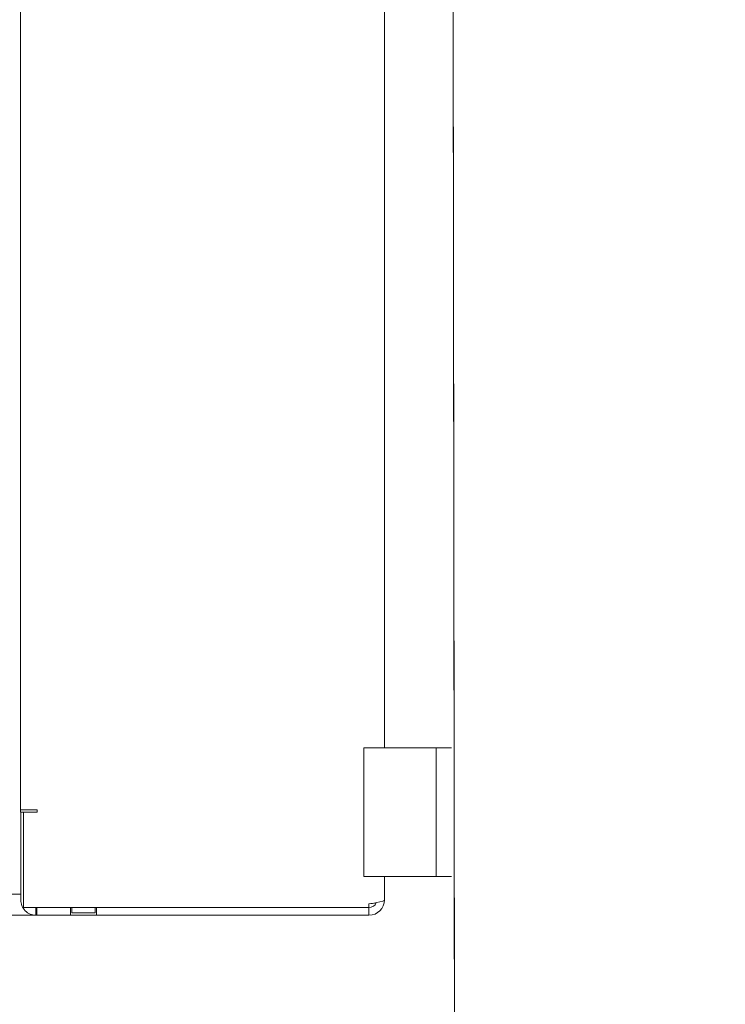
# Model space of a CAD drawing. Header units: millimetres. Extents: x -47038 to 86296, y -75637 to 48966.
# Tile 114 of 174: x -32324 to -32188, y 30175 to 30366. Entities that reach past the tile are written whole.
import ezdxf

# ---------------------------------------------------------------- set-up
doc = ezdxf.new("R2010")
doc.units = ezdxf.units.MM
doc.linetypes.add('Wipeout_Contour', pattern=[1000, 0, -1000])
doc.layers.add('00 - nowa technologia myjni_Nr_pióra__95', color=7, linetype='Continuous', lineweight=20, true_color=0x7c7c7c)
doc.layers.add('420-K Ściany_Nr_pióra__95', color=7, linetype='Continuous', lineweight=20, true_color=0x7c7c7c)
doc.layers.add('420-K Ściany', color=7, linetype='Continuous')
doc.layers.add('XREF', color=8, linetype='Continuous', lineweight=9)

# ---------------------------------------------------------------- blocks, each defined once
blk = doc.blocks.new('parter 2025.10.15')
at = {"layer": '00 - nowa technologia myjni_Nr_pióra__95', "color": 8, "linetype": 'Continuous', "lineweight": 5}
for p, q in [((613.635, 2477.003), (613.635, 2517.003)), ((620.691, 2478.253), (620.691, 2515.753)), ((620.491, 2478.253), (620.291, 2478.253)), ((620.291, 2475.753), (620.291, 2478.253)), ((620.491, 2478.253), (621.641, 2478.253)), ((621.641, 2478.253), (621.691, 2478.253)), ((621.691, 2478.253), (621.691, 2477.793)), ((621.991, 2478.253), (621.691, 2478.253)), ((621.691, 2477.345), (621.691, 2477.793)), ((621.691, 2477.345), (621.691, 2476.66)), ((613.954, 2477.053), (613.635, 2477.053)), ((613.954, 2477.053), (613.954, 2477.003)), ((613.639, 2475.303), (613.639, 2477.003)), ((613.639, 2477.003), (613.691, 2477.003)), ((613.691, 2475.153), (613.691, 2477.003)), ((613.954, 2477.003), (613.691, 2477.003)), ((621.691, 2476.213), (621.691, 2476.66)), ((621.691, 2476.213), (621.691, 2475.753)), ((620.491, 2475.753), (620.291, 2475.753)), ((620.491, 2475.753), (621.641, 2475.753)), ((620.657, 2475.753), (620.591, 2475.753)), ((620.691, 2475.303), (620.691, 2475.753)), ((621.641, 2475.753), (621.691, 2475.753)), ((621.691, 2475.753), (621.991, 2475.753)), ((612.467, 2475.41), (613.635, 2475.41)), ((620.391, 2475.153), (613.691, 2475.153)), ((613.931, 2475.153), (613.931, 2475.003)), ((613.947, 2475.153), (613.947, 2475.003)), ((614.241, 2475.153), (614.629, 2475.153)), ((614.604, 2475.003), (614.604, 2475.153)), ((614.629, 2475.053), (614.629, 2475.153)), ((615.08, 2475.153), (615.13, 2475.153)), ((615.08, 2475.153), (615.08, 2475.053)), ((615.104, 2475.153), (615.104, 2475.003)), ((620.391, 2475.224), (620.391, 2475.153)), ((620.391, 2475.153), (620.391, 2475.003)), ((606.051, 2475.003), (613.931, 2475.003)), ((613.947, 2475.003), (613.931, 2475.003)), ((613.947, 2475.003), (614.604, 2475.003)), ((615.104, 2475.003), (614.604, 2475.003)), ((615.08, 2475.053), (614.629, 2475.053)), ((615.104, 2475.003), (620.391, 2475.003))]:
    blk.add_line(p, q, dxfattribs=at)
blk.add_lwpolyline([(620.391, 2475.224), (620.485, 2475.239), (620.601, 2475.263), (620.659, 2475.279), (620.684, 2475.292), (620.69, 2475.299), (620.691, 2475.303)], dxfattribs=at)
for centre, radius, start, end in [((620.391, 2475.303), 0.3, 270, 0), ((619.286, 2481.97), 6.837, 279.3018, 280.4896), ((620.391, 2475.303), 0.15, 270, 338.5139)]:
    blk.add_arc(centre, radius, start, end, dxfattribs=at)
for major_axis, start_param in [((0, 0.3), 1.570796), ((0, 0.15), 3.105074)]:
    blk.add_ellipse((613.931, 2475.303), major_axis=major_axis, ratio=0.973417, start_param=start_param, end_param=3.141593, dxfattribs=at)
at = {"color": 8, "linetype": 'Wipeout_Contour', "lineweight": 5, "ltscale": 20165.322229}
blk.add_wipeout([(621.926, 2570.699), (622.253, 2309.766), (655.253, 2309.766), (655.122, 2413.809), (642.01, 2413.809), (642.01, 2453.809), (655.072, 2453.809), (654.925, 2570.741)], dxfattribs=at).dxf.layer = '420-K Ściany'
at = {"layer": '420-K Ściany_Nr_pióra__95', "color": 8, "linetype": 'Continuous', "lineweight": 5, "flags": 128}
for points in [[(621.926, 2570.699), (622.253, 2309.766)], [(621.926, 2570.699), (625.074, 59.14)]]:
    blk.add_lwpolyline(points, dxfattribs=at)

msp = doc.modelspace()

# ---------------------------------------------------------------- block references
at = {"layer": 'XREF', "xscale": 10, "yscale": 10, "zscale": 10}
msp.add_blockref('parter 2025.10.15', (-38460.61, 5442.28), dxfattribs=at)

doc.saveas('drawing.dxf')
